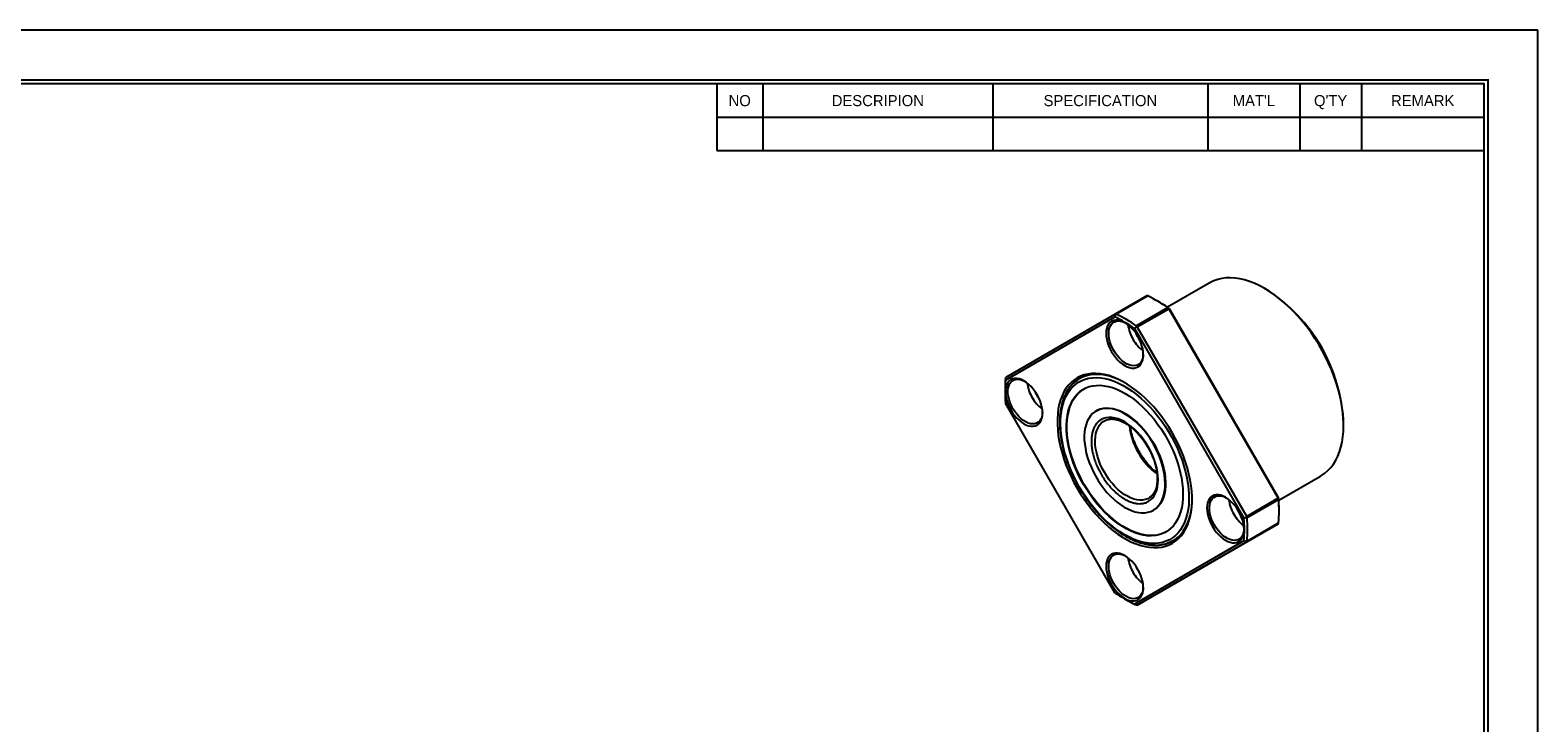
# Model space of a CAD drawing. Header units: millimetres. Extents: x 0 to 512, y 0 to 362.
# Tile 3 of 3: x 173 to 512, y 206 to 362. Entities that reach past the tile are written whole.
import ezdxf
from ezdxf.enums import TextEntityAlignment as Align

# ---------------------------------------------------------------- set-up
doc = ezdxf.new("R2010")
doc.units = ezdxf.units.MM
doc.layers.add('L1', color=7, linetype='CONTINUOUS')
doc.layers.add('OUTLINE', color=7, linetype='CONTINUOUS')

# ---------------------------------------------------------------- blocks, each defined once
blk = doc.blocks.new('표제란')
at = {"layer": 'L1', "color": 0}
for p, q in [((297, 210), (0, 210)), ((297, 0), (297, 210))]:
    blk.add_line(p, q, dxfattribs=at)
at = {"layer": 'L1'}
for p, q in [((190, 203), (190, 194.34)), ((196, 203), (196, 194.34)), ((226, 203), (226, 194.34)), ((254, 203), (254, 194.34)), ((266, 203), (266, 194.34)), ((274, 203), (274, 194.34)), ((190, 198.67), (290, 198.67)), ((190, 194.34), (290, 194.34))]:
    blk.add_line(p, q, dxfattribs=at)
at = {"layer": 'L1', "const_width": 0.25}
blk.add_lwpolyline([(290.5, 6.5), (290.5, 203.5), (10, 203.5), (10, 6.5)], close=True, dxfattribs=at)
at = {"layer": 'L1'}
blk.add_lwpolyline([(290, 7), (290, 203), (10.5, 203), (10.5, 7)], close=True, dxfattribs=at)
for s, p in [('NO', (193, 200.83)), ('DESCRIPION', (211, 200.83)), ('SPECIFICATION', (240, 200.83)), ("MAT'L", (260, 200.83)), ("Q'TY", (270, 200.83)), ('REMARK', (282, 200.83))]:
    blk.add_text(s, height=1.444, dxfattribs=at).set_placement(p, align=Align.MIDDLE_CENTER)
for tag, p in [('필렛', (179.25, 10.9)), ('모따기', (179.25, 8.3))]:
    blk.add_attdef(tag, text='', height=1.15, dxfattribs=at).set_placement(p, align=Align.MIDDLE_LEFT)
at = {"layer": 'OUTLINE', "ltscale": 0.5}
for tag, p, height in [('TITLE', (237.17, 24.41), 2.5), ('도번', (251.18, 15.64), 2.5), ('SCALE', (253.78, 9.55), 1.2), ('DATE', (277.02, 9.51), 1.2)]:
    blk.add_attdef(tag, p, '', height=height, dxfattribs=at)

msp = doc.modelspace()

# ---------------------------------------------------------------- linework, layer by layer
at = {"layer": 'OUTLINE'}
for p, q in [((437.9865, 305.133), (428.6086, 299.7193)), ((423.9719, 302.2409), (416.9008, 298.1588)), ((424.1926, 302.2316), (417.1216, 298.1496)), ((424.1236, 302.2604), (423.9719, 302.2409)), ((450.8419, 303.6895), (450.4884, 303.8937)), ((416.9008, 298.1588), (392.3448, 283.9783)), ((416.9691, 298.1301), (416.7972, 297.5217)), ((416.9008, 298.1588), (416.9691, 298.1301)), ((421.624, 295.5504), (428.695, 299.6324)), ((421.8448, 295.3048), (428.9158, 299.3868)), ((426.8017, 300.833), (426.4482, 301.0371)), ((428.9158, 299.3868), (428.8475, 299.5333)), ((428.9158, 299.3868), (453.4719, 256.8545)), ((429.0194, 299.4465), (453.5754, 256.9143)), ((392.2412, 283.3412), (416.7972, 297.5217)), ((421.693, 295.4031), (421.2412, 294.9562)), ((421.2412, 294.9562), (445.7972, 252.424)), ((421.693, 295.4031), (421.8448, 295.3048)), ((446.4008, 252.7724), (421.8448, 295.3048)), ((392.1492, 281.2367), (392.1492, 280.8285)), ((392.252, 283.8566), (392.2412, 283.3412)), ((392.252, 283.8566), (392.3448, 283.9783)), ((416.7972, 235.6772), (392.2412, 278.2094)), ((412.6923, 276.5018), (412.5948, 276.4455)), ((414.4439, 274.2221), (414.4823, 274.2439)), ((414.4823, 274.2439), (414.5119, 274.2603)), ((468.1632, 273.2767), (468.1632, 273.6849)), ((453.6066, 256.4169), (462.9845, 261.8306)), ((425.4437, 254.188), (425.5413, 254.2443)), ((453.4719, 256.8545), (446.4008, 252.7724)), ((453.5742, 256.5404), (446.5032, 252.4584)), ((453.5646, 256.7221), (453.4719, 256.8545)), ((453.6674, 253.887), (453.6674, 254.2952)), ((453.4719, 251.1454), (428.9158, 236.9649)), ((445.7972, 252.424), (446.4101, 252.5918)), ((446.4101, 252.5918), (446.4008, 252.7724)), ((446.4008, 247.0633), (453.4719, 251.1454)), ((446.5032, 247.2592), (453.5742, 251.3412)), ((453.4719, 251.1454), (453.5646, 251.2671)), ((445.7972, 247.2922), (421.2412, 233.1117)), ((446.4101, 247.1369), (445.7972, 247.2922)), ((446.4008, 247.0633), (446.4101, 247.1369)), ((421.8448, 232.8828), (446.4008, 247.0633)), ((419.0149, 234.2907), (419.3684, 234.0866)), ((428.9158, 236.9649), (421.8448, 232.8828)), ((421.693, 232.8633), (421.2412, 233.1117)), ((421.8448, 232.8828), (421.693, 232.8633))]:
    msp.add_line(p, q, dxfattribs=at)
at = {"layer": 'OUTLINE', "flags": 128}
for points in [[(462.9845, 261.8306), (463.1822, 261.9484), (463.9368, 262.4713), (464.6372, 263.0788), (465.2806, 263.7685), (465.8644, 264.5375), (466.3864, 265.3829), (466.8442, 266.3011), (467.2363, 267.2884), (467.5608, 268.341), (467.8166, 269.4546), (468.0026, 270.6246), (468.1181, 271.8464), (468.1626, 273.1151), (468.1359, 274.4255), (468.0381, 275.7724), (467.8697, 277.1503), (467.6313, 278.5537), (467.3238, 279.9769), (466.9485, 281.4143), (466.5069, 282.86), (466.0008, 284.3082), (465.4322, 285.753), (464.8035, 287.1888), (464.1171, 288.6095), (463.3758, 290.0097), (462.5826, 291.3836), (461.7407, 292.7256), (460.8535, 294.0304), (459.9245, 295.2928), (458.9575, 296.5075), (457.9564, 297.6699), (456.9252, 298.7751), (455.8681, 299.8187), (454.7893, 300.7966), (453.6932, 301.7047), (452.5842, 302.5394), (451.4667, 303.2974), (450.3453, 303.9756), (449.2244, 304.5713), (448.1086, 305.0821), (447.0024, 305.5059), (445.9102, 305.841), (444.8364, 306.0861), (443.7854, 306.2402), (442.7613, 306.3026), (441.7684, 306.2731), (440.8105, 306.1519), (439.8917, 305.9394), (439.0154, 305.6364), (438.1854, 305.2442), (437.9865, 305.133)], [(421.9691, 293.1495), (421.5589, 293.8019), (421.1051, 294.4139), (420.6157, 294.9751), (420.099, 295.476), (419.5638, 295.9079), (419.0192, 296.2635), (418.4747, 296.5366), (417.9395, 296.7227), (417.4228, 296.8184), (416.9333, 296.8222), (416.4796, 296.7341), (416.0693, 296.5554), (415.7095, 296.2894), (415.4063, 295.9404), (415.165, 295.5146), (414.9896, 295.0192), (414.8831, 294.4626), (414.8474, 293.8544), (414.8831, 293.205), (414.9896, 292.5255), (415.165, 291.8275), (415.4063, 291.123), (415.7095, 290.424), (416.0693, 289.7425), (416.4796, 289.0902), (416.9333, 288.4782), (417.4228, 287.9169), (417.9395, 287.4161), (418.4747, 286.9841), (419.0192, 286.6286), (419.5638, 286.3554), (420.099, 286.1694), (420.6157, 286.0737), (421.1051, 286.0698), (421.5589, 286.158), (421.9691, 286.3366), (422.329, 286.6027), (422.6321, 286.9516), (422.8735, 287.3775), (423.0489, 287.8729), (423.1554, 288.4295), (423.191, 289.0377), (423.1554, 289.6871), (423.0489, 290.3666), (422.8735, 291.0646), (422.6321, 291.7691), (422.329, 292.4681), (421.9691, 293.1495)], [(416.552, 290.0212), (416.2031, 290.6846), (415.912, 291.3652), (415.684, 292.0503), (415.5235, 292.7272), (415.4333, 293.3833), (415.4151, 294.0064), (415.4694, 294.5848), (415.5951, 295.1078), (415.7898, 295.5656), (416.05, 295.9497), (416.3707, 296.2529), (416.746, 296.4697), (417.169, 296.5959), (417.6317, 296.6292), (418.1255, 296.569), (418.6412, 296.4164), (419.1636, 296.1772)], [(421.9154, 293.1177), (421.6461, 293.6439), (421.6095, 293.7271)], [(422.2899, 292.5484), (422.2365, 292.6213), (421.9154, 293.1177)], [(423.1886, 289.2051), (423.1345, 288.6337), (423.0088, 288.1107), (422.8141, 287.6529), (422.5539, 287.2688), (422.2332, 286.9656), (421.8579, 286.7488), (421.4349, 286.6226), (420.9723, 286.5893), (420.4785, 286.6495), (419.9628, 286.8021), (419.4347, 287.0442), (418.9042, 287.3714), (418.3812, 287.7775), (417.8752, 288.255), (417.3959, 288.795), (416.952, 289.3874), (416.552, 290.0212)], [(429.7192, 271.4957), (428.9641, 272.746), (428.1626, 273.9617), (427.3185, 275.1371), (426.4356, 276.2667), (425.5182, 277.3453), (424.5705, 278.3677), (423.5969, 279.3293), (422.602, 280.2256), (421.5903, 281.0524), (420.5667, 281.8058), (419.5359, 282.4823), (418.5026, 283.0788), (417.4718, 283.5924), (416.4481, 284.0209), (415.4365, 284.3621), (414.4416, 284.6146), (413.468, 284.7771), (412.5203, 284.8488), (411.6028, 284.8295), (410.72, 284.7192), (409.8759, 284.5184), (409.0744, 284.2281), (408.3192, 283.8497), (407.614, 283.3848), (406.9619, 282.8357), (406.366, 282.2049), (405.8292, 281.4954), (405.3538, 280.7104), (404.9422, 279.8536), (404.5962, 278.9291), (404.3174, 277.9411), (404.1072, 276.8943), (403.9665, 275.7935), (403.896, 274.6438), (403.896, 273.4506), (403.9665, 272.2195), (404.1072, 270.9563), (404.3174, 269.6667), (404.5962, 268.3569), (404.9422, 267.0328), (405.3538, 265.7008), (405.8292, 264.367), (406.366, 263.0376), (406.9619, 261.7189), (407.614, 260.4169), (408.3192, 259.1377), (409.0744, 257.8874), (409.8759, 256.6717), (410.72, 255.4963), (411.6028, 254.3667), (412.5203, 253.2882), (413.468, 252.2657), (414.4416, 251.3041), (415.4365, 250.4079), (416.4481, 249.5811), (417.4718, 248.8277), (418.5026, 248.1512), (419.5359, 247.5547), (420.5667, 247.041), (421.5903, 246.6126), (422.602, 246.2713), (423.5969, 246.0189), (424.5705, 245.8564), (425.5182, 245.7846), (426.4356, 245.804), (427.3185, 245.9143), (428.1626, 246.115), (428.9641, 246.4053), (429.7192, 246.7838), (430.4245, 247.2486), (431.0766, 247.7978), (431.6724, 248.4286), (432.2093, 249.1381), (432.6846, 249.9231), (433.0963, 250.7798), (433.4423, 251.7043), (433.7211, 252.6923), (433.9313, 253.7392), (434.072, 254.84), (434.1425, 255.9897), (434.1425, 257.1828), (434.072, 258.4139), (433.9313, 259.6772), (433.7211, 260.9668), (433.4423, 262.2766), (433.0963, 263.6006), (432.6846, 264.9326), (432.2093, 266.2665), (431.6724, 267.5958), (431.0766, 268.9146), (430.4245, 270.2166), (429.7192, 271.4957)], [(419.1638, 282.7065), (418.6615, 282.9812), (417.6395, 283.4793), (416.6254, 283.8917), (415.6241, 284.2163), (414.6403, 284.4516), (413.6788, 284.5965), (412.744, 284.6504), (411.8405, 284.6128), (410.9725, 284.4841), (410.1443, 284.2648), (409.3597, 283.956), (408.6224, 283.5592), (407.9361, 283.0762), (407.3039, 282.5093), (406.7289, 281.8613), (406.2138, 281.1352), (405.7611, 280.3346), (405.3729, 279.4631), (405.0511, 278.525), (405.0416, 278.493)], [(399.3417, 280.0828), (398.9315, 280.7351), (398.4777, 281.3471), (397.9883, 281.9084), (397.4716, 282.4092), (396.9363, 282.8411), (396.3918, 283.1967), (395.8473, 283.4698), (395.3121, 283.6559), (394.7953, 283.7516), (394.3059, 283.7555), (393.8522, 283.6673), (393.4419, 283.4887), (393.0821, 283.2226), (392.7789, 282.8737), (392.5376, 282.4478), (392.3622, 281.9524), (392.2557, 281.3958), (392.22, 280.7876), (392.2557, 280.1382), (392.3622, 279.4587), (392.5376, 278.7607), (392.7789, 278.0562), (393.0821, 277.3572), (393.4419, 276.6758), (393.8522, 276.0234), (394.3059, 275.4114), (394.7953, 274.8501), (395.3121, 274.3493), (395.8473, 273.9174), (396.3918, 273.5618), (396.9363, 273.2887), (397.4716, 273.1026), (397.9883, 273.0069), (398.4777, 273.0031), (398.9315, 273.0912), (399.3417, 273.2699), (399.7015, 273.5359), (400.0047, 273.8849), (400.2461, 274.3107), (400.4215, 274.8061), (400.5279, 275.3627), (400.5636, 275.9709), (400.5279, 276.6203), (400.4215, 277.2998), (400.2461, 277.9978), (400.0047, 278.7023), (399.7015, 279.4013), (399.3417, 280.0828)], [(393.9245, 276.9544), (393.5757, 277.6178), (393.2846, 278.2984), (393.0566, 278.9835), (392.896, 279.6605), (392.8058, 280.3166), (392.7877, 280.9396), (392.842, 281.518), (392.9677, 282.041), (393.1624, 282.4988), (393.4226, 282.8829), (393.7433, 283.1861), (394.1186, 283.4029), (394.5416, 283.5291), (395.0042, 283.5624), (395.498, 283.5022), (396.0137, 283.3496), (396.5362, 283.1105)], [(408.8192, 259.4265), (408.1251, 260.6874), (407.4853, 261.9713), (406.903, 263.2719), (406.381, 264.5827), (405.922, 265.8972), (405.5282, 267.2087), (405.2016, 268.5109), (404.9439, 269.7971), (404.7563, 271.061), (404.6397, 272.2963), (404.5948, 273.4968), (404.6218, 274.6565), (404.7204, 275.7698), (404.8904, 276.8309), (405.1307, 277.8347), (405.4402, 278.7761), (405.8173, 279.6505), (406.2602, 280.4535), (406.7667, 281.181), (407.3342, 281.8295), (407.96, 282.3958), (408.6408, 282.8769), (409.3733, 283.2706), (410.1539, 283.5749), (410.9787, 283.7881), (411.8435, 283.9094), (412.7441, 283.938), (413.6759, 283.8738), (414.6344, 283.7172), (415.6147, 283.469), (416.6119, 283.1303), (417.6212, 282.7028), (418.6374, 282.1888), (419.6555, 281.5906), (420.6705, 280.9114), (421.6772, 280.1545), (422.6707, 279.3237), (423.6459, 278.4231), (424.5982, 277.4573), (425.5226, 276.4309), (426.4147, 275.3491), (427.2699, 274.2174), (428.084, 273.0413), (428.8529, 271.8268), (429.5729, 270.5798), (430.2402, 269.3066), (430.8517, 268.0135), (431.4042, 266.707), (431.895, 265.3936), (432.3217, 264.0797), (432.6821, 262.7721), (432.9744, 261.4771), (433.1972, 260.2012), (433.3494, 258.9509), (433.4302, 257.7322), (433.4392, 256.5513), (433.3763, 255.4141), (433.2419, 254.3263), (433.0367, 253.2932), (432.7616, 252.3199), (432.4181, 251.4115), (432.0078, 250.5723), (431.5328, 249.8066), (430.9955, 249.1181), (430.3985, 248.5103), (429.7448, 247.9863), (429.0376, 247.5486), (428.2806, 247.1994), (427.4774, 246.9405), (426.6321, 246.7732), (425.7489, 246.6982), (424.8321, 246.7159), (423.8864, 246.8264), (422.9164, 247.029), (421.927, 247.3226), (420.9231, 247.7059), (419.9097, 248.177), (418.8919, 248.7334), (417.8748, 249.3725), (416.8633, 250.091), (415.8626, 250.8853), (414.8776, 251.7516), (413.9132, 252.6854), (412.9743, 253.6821), (412.0655, 254.7369), (411.1913, 255.8443), (410.3562, 256.9989), (409.5641, 258.1949), (408.8192, 259.4265)], [(409.7692, 259.9751), (409.1114, 261.1729), (408.5076, 262.3933), (407.9612, 263.6298), (407.4753, 264.8754), (407.0524, 266.1234), (406.6948, 267.367), (406.4046, 268.5995), (406.1833, 269.814), (406.032, 271.0039), (405.9517, 272.1628), (405.9428, 273.2843), (406.0053, 274.3623), (406.1388, 275.3908), (406.3427, 276.3644), (406.6159, 277.2776), (406.9568, 278.1255), (407.3636, 278.9034), (407.834, 279.6071), (408.3655, 280.2328), (408.9552, 280.777), (409.5999, 281.2368), (410.296, 281.6096), (411.0398, 281.8934), (411.8271, 282.0867), (412.6537, 282.1884), (413.5151, 282.198), (414.4066, 282.1153), (415.3232, 281.9409), (416.26, 281.6757), (417.2119, 281.3212), (418.1737, 280.8793), (419.1401, 280.3523), (420.1058, 279.7432), (421.0656, 279.0554), (422.0142, 278.2925), (422.9465, 277.4587), (423.8573, 276.5587), (424.7417, 275.5972), (425.5948, 274.5796), (426.4121, 273.5114), (427.1889, 272.3984), (427.9211, 271.2467), (428.6047, 270.0627), (429.236, 268.8528), (429.8114, 267.6235), (430.3279, 266.3816), (430.7827, 265.1339), (431.1732, 263.8873), (431.4973, 262.6484), (431.7532, 261.4241), (431.9397, 260.221), (432.0555, 259.0458), (432.1002, 257.9049), (432.0734, 256.8044), (431.9753, 255.7504), (431.8064, 254.7486), (431.5677, 253.8046), (431.2605, 252.9235), (430.8864, 252.11), (430.4475, 251.3687), (429.9462, 250.7035), (429.3852, 250.1182), (428.7676, 249.6159), (428.0967, 249.1993), (427.3763, 248.8707), (426.6102, 248.632), (425.8027, 248.4844), (424.9581, 248.4287), (424.0811, 248.4653), (423.1764, 248.5939), (422.249, 248.8139), (421.304, 249.1239), (420.3465, 249.5224), (419.3818, 250.0072), (418.4151, 250.5756), (417.4517, 251.2245), (416.4968, 251.9504), (415.5557, 252.7492), (414.6336, 253.6168), (413.7354, 254.5482), (412.866, 255.5384), (412.0303, 256.582), (411.2327, 257.6734), (410.4776, 258.8064), (409.7692, 259.9751)], [(409.8668, 260.0314), (409.2089, 261.2292), (408.6052, 262.4497), (408.0588, 263.6861), (407.5729, 264.9317), (407.15, 266.1797), (406.7924, 267.4234), (406.5022, 268.6558), (406.2808, 269.8703), (406.1296, 271.0602), (406.0493, 272.2191), (406.0404, 273.3406), (406.1029, 274.4186), (406.2364, 275.4472), (406.4403, 276.4207), (406.7135, 277.3339), (407.0544, 278.1818), (407.4611, 278.9597), (407.9316, 279.6634), (408.4631, 280.2891), (409.0528, 280.8333), (409.6975, 281.2931), (409.8189, 281.3666)], [(407.8632, 282.9803), (408.4141, 283.4099), (408.8739, 283.7074)], [(399.288, 280.0509), (399.0186, 280.5771), (398.982, 280.6604)], [(399.6625, 279.4816), (399.609, 279.5545), (399.288, 280.0509)], [(400.5611, 276.1383), (400.5071, 275.5669), (400.3814, 275.044), (400.1867, 274.5862), (399.9265, 274.2021), (399.6058, 273.8988), (399.2305, 273.6821), (398.8075, 273.5559), (398.3448, 273.5225), (397.8511, 273.5827), (397.3353, 273.7353), (396.8073, 273.9775), (396.2768, 274.3046), (395.7537, 274.7108), (395.2478, 275.1882), (394.7685, 275.7282), (394.3246, 276.3206), (393.9245, 276.9544)], [(425.4442, 254.1883), (425.9869, 254.5598), (426.4751, 255.0154), (426.9049, 255.5517), (427.273, 256.1644), (427.5765, 256.8487), (427.8131, 257.5993), (427.9808, 258.4103), (428.0783, 259.2754), (428.105, 260.1877), (428.0606, 261.1402), (427.9454, 262.1253), (427.7603, 263.1355), (427.5068, 264.1627), (427.1869, 265.1989), (426.8031, 266.2361), (426.3584, 267.2661), (425.8562, 268.2808), (425.3005, 269.2723), (424.6957, 270.2328), (424.0464, 271.1549), (423.3578, 272.0313), (422.6352, 272.8552), (421.8844, 273.62), (421.1111, 274.3199), (420.3214, 274.9492), (419.5215, 275.5033), (418.7178, 275.9775), (417.9163, 276.3684), (417.1235, 276.6727), (416.3456, 276.8882), (415.5885, 277.0131), (414.8583, 277.0465), (414.1607, 276.9881), (413.5011, 276.8383), (412.8847, 276.5984), (412.3163, 276.2701), (411.8004, 275.8562), (411.3409, 275.3597), (410.9416, 274.7847), (410.6055, 274.1355), (410.3352, 273.4174), (410.1329, 272.6358), (410.0001, 271.797), (409.9379, 270.9074), (409.9468, 269.9741), (410.0267, 269.0043), (410.177, 268.0057), (410.3965, 266.986), (410.6834, 265.9533), (411.0356, 264.9156), (411.4503, 263.881), (411.9242, 262.8576), (412.4537, 261.8535), (413.0345, 260.8765), (413.6622, 259.9343), (414.3318, 259.0342), (415.0381, 258.1832), (415.7755, 257.3881), (416.5383, 256.6551), (417.3206, 255.9898), (418.1161, 255.3975), (418.9187, 254.8828), (419.7221, 254.4499), (420.52, 254.1019), (421.3062, 253.8417), (422.0744, 253.6714), (422.8187, 253.5921), (423.5333, 253.6047), (424.2126, 253.7089), (424.8513, 253.9039), (425.4442, 254.1883)], [(414.4435, 262.6743), (413.9633, 263.5652), (413.5394, 264.4767), (413.176, 265.3993), (412.8769, 266.3235), (412.6453, 267.2399), (412.4833, 268.1391), (412.3928, 269.0119), (412.3747, 269.8492), (412.4291, 270.6426), (412.5555, 271.3838), (412.7525, 272.0653), (413.0182, 272.68), (413.3499, 273.2217), (413.744, 273.6848), (414.1967, 274.0645), (414.4439, 274.2221)], [(412.6923, 276.5018), (412.8355, 276.5808), (413.4404, 276.8431), (414.0896, 277.0155), (414.7783, 277.0968), (415.5008, 277.0864), (416.2517, 276.9843), (417.025, 276.7914), (417.8147, 276.509), (418.6145, 276.1395), (419.4183, 275.6858), (420.2197, 275.1513), (421.0125, 274.5403), (421.7905, 273.8576), (422.5475, 273.1085), (423.2777, 272.2988), (423.9753, 271.4349), (424.6349, 270.5236), (425.2513, 269.572), (425.8197, 268.5875), (426.3357, 267.5778), (426.7951, 266.5509), (427.1945, 265.5148), (427.5306, 264.4775), (427.8009, 263.4473), (428.0032, 262.4322), (428.136, 261.44), (428.1981, 260.4787), (428.1892, 259.5556), (428.1093, 258.6781), (427.9591, 257.853), (427.7396, 257.0867), (427.4526, 256.3853), (427.1004, 255.7542), (426.6857, 255.1984), (426.2118, 254.7222), (425.6824, 254.3294), (425.5413, 254.2443)], [(424.3192, 256.1369), (424.8132, 256.4811), (425.2514, 256.9103), (425.6295, 257.4206), (425.944, 258.0069), (426.1918, 258.6636), (426.3705, 259.3843), (426.4785, 260.1622), (426.5146, 260.9898), (426.4785, 261.859), (426.3705, 262.7615), (426.1918, 263.6886), (425.944, 264.6314), (425.6295, 265.5808), (425.2514, 266.5276), (424.8132, 267.4628), (424.3192, 268.3773), (423.7742, 269.2624), (423.1834, 270.1094), (422.5525, 270.9103), (421.8876, 271.6574), (421.195, 272.3433), (420.4815, 272.9616), (419.7539, 273.5063), (419.0192, 273.9721), (418.2846, 274.3545), (417.557, 274.6499), (416.8435, 274.8554), (416.1509, 274.9691), (415.486, 274.9898), (414.8551, 274.9173), (414.2642, 274.7524), (413.7192, 274.4966)], [(424.4385, 256.8985), (424.1838, 256.7663), (423.6287, 256.564), (423.0306, 256.4541), (422.3957, 256.4377), (421.7306, 256.5149), (421.0419, 256.6849), (420.3368, 256.9459), (419.6226, 257.2955), (418.9066, 257.7298), (418.196, 258.2445), (417.4983, 258.8342), (416.8205, 259.493), (416.1696, 260.2141), (415.5523, 260.9901), (414.975, 261.8129), (414.4435, 262.6743)], [(428.3171, 249.3232), (428.1943, 249.2556), (427.4739, 248.9271), (426.7078, 248.6883), (425.9003, 248.5407), (425.0557, 248.4851), (424.1787, 248.5216), (423.274, 248.6503), (422.3466, 248.8702), (421.4016, 249.1803), (420.4441, 249.5788), (419.4794, 250.0635), (418.5127, 250.6319), (417.5492, 251.2808), (416.5944, 252.0067), (415.6533, 252.8056), (414.7311, 253.6731), (413.8329, 254.6045), (412.9636, 255.5947), (412.1278, 256.6384), (411.3303, 257.7297), (410.5752, 258.8628), (409.8668, 260.0314)], [(444.5966, 253.9577), (444.1863, 254.61), (443.7326, 255.2221), (443.2431, 255.7833), (442.7264, 256.2842), (442.1912, 256.7161), (441.6467, 257.0716), (441.1021, 257.3448), (440.5669, 257.5308), (440.0502, 257.6266), (439.5607, 257.6304), (439.107, 257.5422), (438.6967, 257.3636), (438.3369, 257.0975), (438.0338, 256.7486), (437.7924, 256.3228), (437.617, 255.8273), (437.5105, 255.2707), (437.4748, 254.6625), (437.5105, 254.0131), (437.617, 253.3336), (437.7924, 252.6356), (438.0338, 251.9312), (438.3369, 251.2322), (438.6967, 250.5507), (439.107, 249.8984), (439.5607, 249.2863), (440.0502, 248.7251), (440.5669, 248.2242), (441.1021, 247.7923), (441.6467, 247.4367), (442.1912, 247.1636), (442.7264, 246.9776), (443.2431, 246.8818), (443.7326, 246.878), (444.1863, 246.9662), (444.5966, 247.1448), (444.9564, 247.4109), (445.2595, 247.7598), (445.5009, 248.1856), (445.6763, 248.6811), (445.7828, 249.2377), (445.8185, 249.8459), (445.7828, 250.4953), (445.6763, 251.1748), (445.5009, 251.8727), (445.2595, 252.5772), (444.9564, 253.2762), (444.5966, 253.9577)], [(439.1794, 250.8294), (438.8305, 251.4927), (438.5394, 252.1733), (438.3114, 252.8585), (438.1509, 253.5354), (438.0607, 254.1915), (438.0426, 254.8146), (438.0968, 255.393), (438.2225, 255.9159), (438.4172, 256.3737), (438.6774, 256.7578), (438.9981, 257.0611), (439.3735, 257.2778), (439.7964, 257.404), (440.2591, 257.4373), (440.7529, 257.3771), (441.2686, 257.2246), (441.791, 256.9854)], [(422.2191, 246.9828), (422.4813, 246.895), (423.4744, 246.6148), (424.4477, 246.4246), (425.3964, 246.3252), (426.3161, 246.317), (427.2024, 246.4002), (428.051, 246.5743), (428.8579, 246.8385), (429.6193, 247.1915), (430.3315, 247.6317), (430.9912, 248.157), (431.5951, 248.7647), (432.1405, 249.4522), (432.6247, 250.216), (433.0454, 251.0526), (433.4006, 251.9579), (433.6886, 252.9277), (433.9081, 253.9572), (434.058, 255.0417), (434.1375, 256.176), (434.1507, 256.7456)], [(444.5428, 253.9258), (444.2735, 254.452), (444.2369, 254.5353)], [(444.9174, 253.3565), (444.8639, 253.4294), (444.5428, 253.9258)], [(445.816, 250.0132), (445.7619, 249.4419), (445.6362, 248.9189), (445.4415, 248.4611), (445.1814, 248.077), (444.8606, 247.7737), (444.4853, 247.557), (444.0624, 247.4308), (443.5997, 247.3975), (443.1059, 247.4577), (442.5902, 247.6103), (442.0622, 247.8524), (441.5317, 248.1796), (441.0086, 248.5857), (440.5027, 249.0632), (440.0233, 249.6032), (439.5795, 250.1956), (439.1794, 250.8294)], [(429.8717, 247.3342), (429.3859, 247.0856), (428.615, 246.7813)], [(421.9691, 240.8909), (421.5589, 241.5433), (421.1051, 242.1553), (420.6157, 242.7165), (420.099, 243.2174), (419.5638, 243.6493), (419.0192, 244.0049), (418.4747, 244.278), (417.9395, 244.464), (417.4228, 244.5598), (416.9333, 244.5636), (416.4796, 244.4755), (416.0693, 244.2968), (415.7095, 244.0308), (415.4063, 243.6818), (415.165, 243.256), (414.9896, 242.7605), (414.8831, 242.204), (414.8474, 241.5958), (414.8831, 240.9463), (414.9896, 240.2668), (415.165, 239.5689), (415.4063, 238.8644), (415.7095, 238.1654), (416.0693, 237.4839), (416.4796, 236.8316), (416.9333, 236.2196), (417.4228, 235.6583), (417.9395, 235.1574), (418.4747, 234.7255), (419.0192, 234.37), (419.5638, 234.0968), (420.099, 233.9108), (420.6157, 233.815), (421.1051, 233.8112), (421.5589, 233.8994), (421.9691, 234.078), (422.329, 234.3441), (422.6321, 234.693), (422.8735, 235.1189), (423.0489, 235.6143), (423.1554, 236.1709), (423.191, 236.7791), (423.1554, 237.4285), (423.0489, 238.108), (422.8735, 238.806), (422.6321, 239.5105), (422.329, 240.2094), (421.9691, 240.8909)], [(416.552, 237.7626), (416.2031, 238.426), (415.912, 239.1065), (415.684, 239.7917), (415.5235, 240.4686), (415.4333, 241.1247), (415.4151, 241.7478), (415.4694, 242.3262), (415.5951, 242.8491), (415.7898, 243.3069), (416.05, 243.6911), (416.3707, 243.9943), (416.746, 244.211), (417.169, 244.3373), (417.6317, 244.3706), (418.1255, 244.3104), (418.6412, 244.1578), (419.1636, 243.9186)], [(421.9154, 240.859), (421.6461, 241.3853), (421.6095, 241.4685)], [(422.2899, 240.2898), (422.2365, 240.3626), (421.9154, 240.859)], [(423.1886, 236.9465), (423.1345, 236.3751), (423.0088, 235.8521), (422.8141, 235.3943), (422.5539, 235.0102), (422.2332, 234.707), (421.8579, 234.4902), (421.4349, 234.364), (420.9723, 234.3307), (420.4785, 234.3909), (419.9628, 234.5435), (419.4347, 234.7856), (418.9042, 235.1128), (418.3812, 235.5189), (417.8752, 235.9964), (417.3959, 236.5364), (416.952, 237.1288), (416.552, 237.7626)]]:
    msp.add_lwpolyline(points, dxfattribs=at)
at = {"layer": 'OUTLINE'}
for centre, radius, start, end in [((408.3608, 269.608), 36.2622, 55.892001, 64.113376), ((430.629, 272.0189), 37.5711, 2.541513, 57.453111), ((401.2899, 265.526), 36.2621, 55.89199, 64.113379), ((407.7457, 267.8867), 38.0604, 56.016989, 59.955002), ((401.1711, 265.3218), 35.7912, 55.891939, 64.113438), ((427.9923, 296.7553), 8.2948, 186.881381, 210.773209), ((428.169, 296.6182), 8.3791, 209.349223, 232.991215), ((426.2168, 281.2636), 34.0676, 175.759751, 180.045128), ((427.9491, 280.7753), 35.7999, 175.889918, 184.110082), ((405.3649, 283.6885), 8.2948, 186.881381, 210.773209), ((405.5416, 283.5514), 8.3791, 209.349223, 232.991215), ((435.1912, 274.846), 15.2369, 186.605839, 210.630401), ((435.0924, 274.3212), 14.8899, 209.086073, 233.674753), ((450.6198, 257.5634), 8.2948, 186.881381, 210.773209), ((417.3964, 253.9408), 36.271, 355.88998, 4.110018), ((415.6012, 254.2687), 38.0663, 0.03985, 3.98515), ((450.7965, 257.4263), 8.3791, 209.349223, 232.991215), ((410.0894, 249.8581), 35.7999, 355.889918, 4.110082), ((410.3255, 249.8588), 36.271, 355.88997, 4.110022), ((427.9923, 244.4967), 8.2948, 186.881381, 210.773209), ((428.169, 244.3595), 8.3791, 209.349223, 232.991215), ((436.8674, 265.3117), 35.7912, 235.891939, 244.113437), ((436.5402, 263.7864), 34.3067, 239.964544, 244.228218)]:
    msp.add_arc(centre, radius, start, end, dxfattribs=at)
for centre, major_axis, ratio, start_param, end_param in [((-834262.3595, -481207.8079), (834710.6023, 481489.9778), 0.00625005, 0.00407966, 0.00410641), ((-836596.8767, -482554.4383), (837045.1195, 482836.6082), 0.00624133, 6.27908945, 6.27911617)]:
    msp.add_ellipse(centre, major_axis=major_axis, ratio=ratio, start_param=start_param, end_param=end_param, dxfattribs=at)
for points in [[(424.1926, 302.2316), (424.1697, 302.2412), (424.1467, 302.2508), (424.1236, 302.2604)], [(416.9691, 298.1301), (417.0199, 298.1366), (417.0707, 298.1431), (417.1216, 298.1496)], [(428.8475, 299.5333), (428.7968, 299.5664), (428.7459, 299.5994), (428.695, 299.6324)], [(421.624, 295.5504), (421.6469, 295.5013), (421.6699, 295.4522), (421.693, 295.4031)], [(392.2424, 283.7825), (392.2456, 283.8071), (392.2487, 283.8318), (392.252, 283.8566)], [(453.5742, 256.5404), (453.5711, 256.601), (453.5679, 256.6615), (453.5646, 256.7221)], [(446.4101, 252.5918), (446.4411, 252.5473), (446.4721, 252.5028), (446.5032, 252.4584)], [(453.5646, 251.2671), (453.5679, 251.2918), (453.5711, 251.3166), (453.5742, 251.3412)], [(446.5032, 247.2592), (446.4721, 247.2184), (446.4411, 247.1776), (446.4101, 247.1369)], [(421.693, 232.8633), (421.6699, 232.8729), (421.6469, 232.8825), (421.624, 232.8921)]]:
    msp.add_open_spline(points, degree=3, dxfattribs=at)
for points, knots in [([(407.8027, 282.9368), (407.8002, 282.9348), (407.5814, 282.7659), (407.1922, 282.3622), (406.6422, 281.7229), (406.1532, 281.0056), (405.7195, 280.2241), (405.3452, 279.3784), (405.0316, 278.4728), (404.7806, 277.5111), (404.5933, 276.4976), (404.4704, 275.4371), (404.4126, 274.3345), (404.4198, 273.1947), (404.4919, 272.0229), (404.6282, 270.824), (404.828, 269.6034), (405.0903, 268.366), (405.4137, 267.1172), (405.7968, 265.8621), (406.2379, 264.6061), (406.735, 263.3543), (407.2858, 262.112), (407.8885, 260.8846), (408.3783, 259.9744), (408.6648, 259.4745), (408.7239, 259.3714)], [0, 0, 0, 0, 0.00051759, 0.04442599, 0.08845542, 0.13266455, 0.17708211, 0.22170745, 0.26651733, 0.31147549, 0.35654192, 0.40167941, 0.44685721, 0.49205202, 0.53724404, 0.58242375, 0.62758623, 0.67272941, 0.71785317, 0.76295871, 0.80804805, 0.85312375, 0.89818867, 0.94324588, 0.98829854, 1, 1, 1, 1]), ([(413.7192, 274.4966), (413.4786, 274.3342), (412.9975, 274.0096), (412.4651, 273.3444), (412.0598, 272.602), (411.7697, 271.7849), (411.5905, 270.8937), (411.5151, 269.9697), (411.5279, 269.0276), (411.631, 268.0147), (411.8374, 266.918), (412.1464, 265.7774), (412.5666, 264.5961), (413.0872, 263.4133), (413.7058, 262.2481), (414.4054, 261.13), (415.1696, 260.0877), (415.9824, 259.1333), (416.8158, 258.2953), (417.6623, 257.5684), (418.488, 256.9727), (419.2972, 256.4907), (420.1352, 256.0941), (420.9967, 255.8036), (421.8488, 255.6471), (422.5361, 255.6291), (423.084, 255.6891), (423.5201, 255.7883), (423.9352, 255.9327), (424.191, 256.0687), (424.3192, 256.1369)], [0, 0, 0, 0, 0.04516877, 0.09031106, 0.12634363, 0.16453029, 0.20480437, 0.23819901, 0.27157806, 0.30780788, 0.34402218, 0.38242419, 0.42081068, 0.46039915, 0.49997163, 0.53956011, 0.57913259, 0.61753459, 0.65592108, 0.6921509, 0.7283652, 0.76175984, 0.79513889, 0.83542651, 0.87361553, 0.90963222, 0.93227919, 0.95481321, 0.97734868, 1, 1, 1, 1]), ([(414.483, 274.2326), (414.5766, 274.2856), (414.8188, 274.423), (415.2585, 274.5567), (415.7932, 274.6413), (416.3624, 274.6423), (416.9576, 274.5647), (417.5746, 274.4089), (418.2089, 274.1763), (418.8555, 273.8684), (419.5089, 273.4872), (420.1632, 273.0353), (420.8122, 272.5162), (421.4499, 271.9342), (422.0701, 271.2941), (422.6669, 270.6017), (423.2346, 269.863), (423.7678, 269.0847), (424.2614, 268.274), (424.7109, 267.4383), (425.1121, 266.5853), (425.4613, 265.7231), (425.7556, 264.8597), (425.9924, 264.0032), (426.17, 263.1618), (426.2871, 262.3433), (426.3433, 261.5556), (426.339, 260.8061), (426.2752, 260.1015), (426.1537, 259.4482), (425.9768, 258.8515), (425.7472, 258.3158), (425.4679, 257.8432), (425.1386, 257.4383), (424.7968, 257.1199), (424.5449, 256.9708), (424.4351, 256.9058)], [0, 0, 0, 0, 0.02000687, 0.05179588, 0.0831894, 0.11397769, 0.14423309, 0.17412794, 0.20381936, 0.23341817, 0.26299292, 0.29257196, 0.32217888, 0.35182326, 0.38150619, 0.41122391, 0.44097012, 0.47073716, 0.50051677, 0.5303004, 0.56007773, 0.58983871, 0.61957459, 0.64927681, 0.67893739, 0.70854981, 0.7381104, 0.76762097, 0.79709291, 0.82655145, 0.85603111, 0.88560759, 0.91539886, 0.94556498, 0.97627478, 1, 1, 1, 1]), ([(426.2398, 262.6078), (426.1631, 262.6643), (425.8689, 262.8812), (425.3649, 263.326), (424.7356, 263.9365), (424.1274, 264.6066), (423.5456, 265.3246), (422.996, 266.0856), (422.5869, 266.7218), (422.2782, 267.2437), (421.9823, 267.7731), (421.6226, 268.4833), (421.2448, 269.3415), (420.9206, 270.2051), (420.6514, 271.0669), (420.4456, 271.9156), (420.3231, 272.5388), (420.2886, 272.8673), (420.2822, 272.9281)], [0, 0, 0, 0, 0.02603237, 0.0998918, 0.17384804, 0.24789639, 0.32202351, 0.39621159, 0.4704406, 0.49978811, 0.53860931, 0.61283674, 0.68705582, 0.76122413, 0.83531997, 0.90932249, 0.98321314, 1, 1, 1, 1]), ([(408.7239, 259.3714), (408.8458, 259.1632), (409.1988, 258.5603), (409.8167, 257.5842), (410.5887, 256.4581), (411.3988, 255.3708), (412.243, 254.3266), (413.118, 253.3299), (414.02, 252.385), (414.9455, 251.496), (415.8907, 250.6666), (416.8518, 249.9005), (417.8248, 249.201), (418.8059, 248.5714), (419.791, 248.0145), (420.7761, 247.533), (421.7572, 247.1294), (422.7299, 246.8057), (423.6898, 246.5639), (424.6327, 246.4052), (425.5536, 246.3309), (426.4488, 246.3401), (427.3111, 246.4378), (428.0092, 246.5758), (428.4041, 246.7126), (428.5365, 246.7585)], [0, 0, 0, 0, 0.02393757, 0.06931527, 0.11470232, 0.16009615, 0.20550008, 0.2509174, 0.29635131, 0.34180486, 0.38728072, 0.43278103, 0.47830697, 0.52385823, 0.56943228, 0.61502332, 0.66061887, 0.70619764, 0.75173307, 0.79719032, 0.84252776, 0.88770147, 0.93267314, 0.97742065, 1, 1, 1, 1]), ([(428.4586, 249.4166), (428.3586, 249.3609), (428.2099, 249.278), (428.05, 249.2158), (427.9976, 249.1954)], [0, 0, 0, 0, 0.672378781, 1, 1, 1, 1])]:
    msp.add_open_spline(points, degree=3, knots=knots, dxfattribs=at)

# ---------------------------------------------------------------- block references
at = {"layer": 'OUTLINE', "xscale": 1.72316024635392, "yscale": 1.72316024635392, "zscale": 1.72316024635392}
msp.add_blockref('표제란', (0, 0), dxfattribs=at)

doc.saveas('drawing.dxf')
